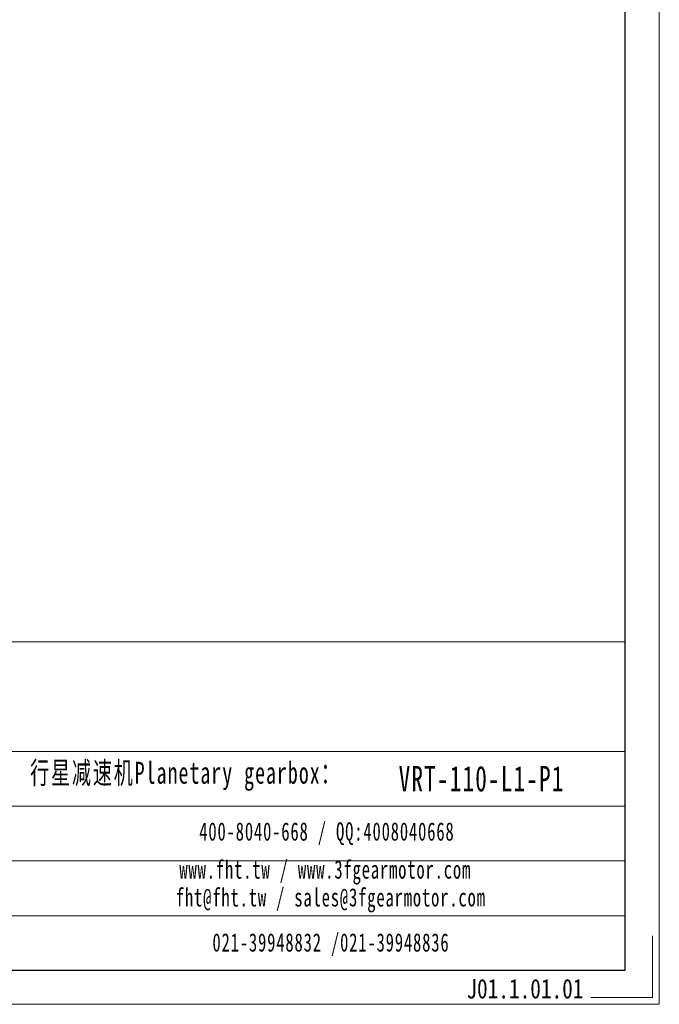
# Model space of a CAD drawing. Header units: millimetres. Extents: x -188 to 548, y -158 to 362.
# Tile 4 of 5: x 384 to 548, y -158 to 94. Entities that reach past the tile are written whole.
import ezdxf

# ---------------------------------------------------------------- set-up
doc = ezdxf.new("R2010")
doc.units = ezdxf.units.MM
doc.header["$LTSCALE"] = 12
for name, color, linetype, lineweight in [('6文字层', 3, 'Continuous', 18), ('SLD-0', 7, 'Continuous', 18), ('图框_外框线', 7, 'Continuous', 18)]:
    doc.layers.add(name, color=color, linetype=linetype, lineweight=lineweight)
doc.styles.add('标准', font='txt', dxfattribs={"width": 0.667})
doc.styles.add('样式 1', font='txt', dxfattribs={"width": 0.8})

msp = doc.modelspace()

# ---------------------------------------------------------------- linework, layer by layer
at = {"layer": '图框_外框线'}
for p, q in [((-122.34, -65.27), (538.97, -65.27)), ((-122.34, -93.3), (538.97, -93.3)), ((-58.96, -107.31), (538.97, -107.31)), ((-58.96, -121.33), (538.97, -121.33)), ((-58.96, -135.34), (538.97, -135.34))]:
    msp.add_line(p, q, dxfattribs=at)
at = {"layer": '图框_外框线', "color": 3}
msp.add_lwpolyline([(-187.26, -158.02), (547.72, -158.02), (547.72, 361.72), (-187.26, 361.72)], close=True, dxfattribs=at)
at = {"layer": '图框_外框线', "color": 3, "lineweight": 25}
msp.add_lwpolyline([(-143.51, -149.27), (538.97, -149.27), (538.97, 352.97), (-143.51, 352.97)], close=True, dxfattribs=at)
at = {"layer": '图框_外框线', "color": 3}
msp.add_lwpolyline([(545.97, -140.52), (545.97, -156.27), (530.22, -156.27)], dxfattribs=at)

# ---------------------------------------------------------------- texts
at = {"layer": '6文字层', "insert": (498.39, -151.52), "char_height": 5, "width": 43.3044, "attachment_point": 1, "style": '样式 1'}
msp.add_mtext('J01.1.01.01', dxfattribs=at)
at = {"layer": 'SLD-0', "color": 1, "attachment_point": 2, "line_spacing_factor": 1.15057, "style": '标准'}
for s, insert, char_height, width in [('\\T1.1;  行星减速机Planetary gearbox：', (423.86, -95.97), 5.606, 88.1699), ('\\pxt5;{\\T1.1;VRT-110-L1-P1}', (502.28, -97.01), 6.5404, 47.5975), ('\\T1.1;400-8040-668 / QQ:4008040668', (462.72, -111.46), 4.6717, 136.0186), ('\\T1.1;www.fht.tw / www.3fgearmotor.com ', (462.29, -121.19), 4.6717, 136.1717), ('\\T1.1;\\pxt12;fht@fht.tw / sales@3fgearmotor.com ', (463.71, -128.31), 4.6717, 136.1717), ('\\T1.1;021-39948832 /021-39948836 ', (463.76, -139.85), 4.6717, 103.9774)]:
    msp.add_mtext(s, dxfattribs=dict(at, insert=insert, char_height=char_height, width=width))

doc.saveas('drawing.dxf')
